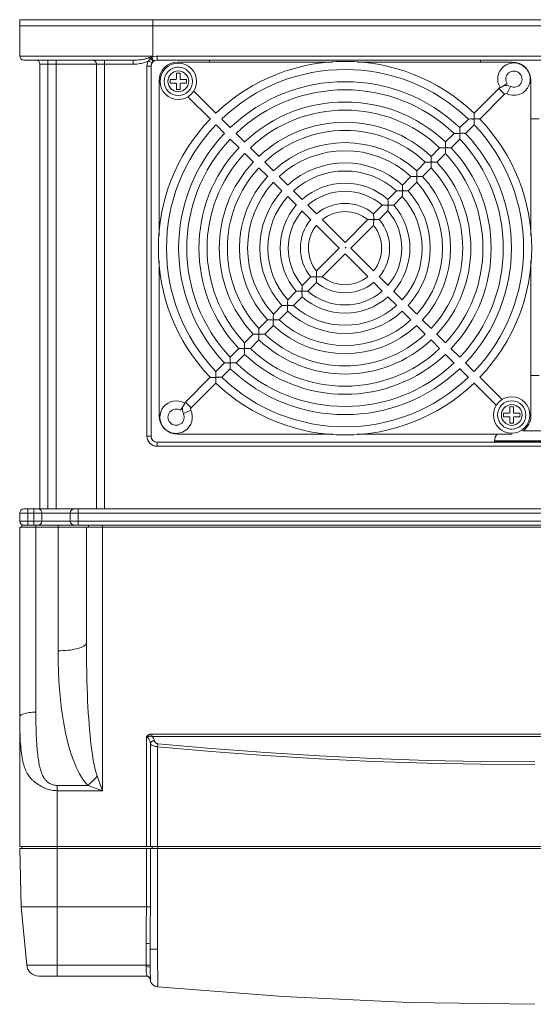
# Model space of a CAD drawing. Header units: millimetres. Extents: x -473 to 23648, y -382 to 1866.
# Tile 213 of 256: x 10518 to 10645, y -33 to 211. Entities that reach past the tile are written whole.
import ezdxf

# ---------------------------------------------------------------- set-up
doc = ezdxf.new("R2010")
doc.units = ezdxf.units.MM
doc.header["$LTSCALE"] = 80
doc.layers.get('0').update_dxf_attribs({"linetype": 'CONTINUOUS'})

msp = doc.modelspace()

# ---------------------------------------------------------------- linework, layer by layer
at = {"color": 0, "linetype": 'Continuous', "lineweight": 0}
for p, q in [((10517.509, 210.606), (10517.509, 209.106)), ((10517.509, 210.606), (10539.917, 210.606)), ((10539.917, 210.606), (10750.101, 210.606)), ((10550.46, 201.606), (10550.46, 210.606)), ((10517.509, 209.106), (10517.509, 201.606)), ((10539.917, 209.106), (10517.509, 209.106)), ((10750.101, 209.106), (10539.917, 209.106)), ((10539.917, 209.106), (10750.101, 209.106)), ((10517.509, 201.606), (10550.46, 201.606)), ((10518.509, 200.606), (10545.583, 200.606)), ((10524.509, 200.606), (10524.509, 89.606)), ((10526.509, 200.606), (10526.509, 89.606)), ((10538.509, 200.606), (10538.509, 89.606)), ((10545.583, 199.606), (10545.583, 200.606)), ((10549.415, 200.473), (10550.252, 199.926)), ((10549.944, 200.991), (10549.578, 201.283)), ((10550.192, 201.232), (10550.719, 200.382)), ((10551.509, 201.606), (10738.509, 201.606)), ((10551.509, 201.606), (10551.509, 200.606)), ((10551.509, 200.606), (10738.509, 200.606)), ((10594.933, 200.106), (10556.609, 200.106)), ((10564.509, 200.606), (10564.509, 200.106)), ((10639.409, 200.106), (10601.132, 200.106)), ((10631.509, 200.106), (10631.509, 200.606)), ((10522.509, 89.606), (10522.509, 199.606)), ((10522.509, 199.606), (10545.583, 199.606)), ((10536.509, 199.606), (10536.509, 89.606)), ((10549.009, 107.606), (10549.009, 199.106)), ((10549.009, 199.106), (10550.009, 199.106)), ((10550.009, 107.606), (10550.009, 199.106)), ((10556.319, 195.996), (10556.319, 197.359)), ((10557.199, 197.359), (10557.199, 195.996)), ((10552.009, 195.506), (10552.009, 157.182)), ((10554.756, 195.796), (10556.119, 195.796)), ((10556.119, 194.916), (10554.756, 194.916)), ((10557.399, 195.796), (10558.761, 195.796)), ((10558.761, 194.916), (10557.399, 194.916)), ((10636.421, 193.739), (10638.113, 194.821)), ((10644.009, 157.229), (10644.009, 195.506)), ((10556.319, 193.354), (10556.319, 194.716)), ((10557.199, 194.716), (10557.199, 193.354)), ((10566.109, 187.426), (10560.555, 192.98)), ((10636.083, 193.6), (10629.949, 187.467)), ((10637.503, 192.18), (10636.083, 193.6)), ((10638.074, 192.279), (10638.939, 194.091)), ((10559.135, 191.56), (10564.689, 186.006)), ((10631.369, 186.047), (10637.503, 192.18)), ((10569.685, 183.85), (10567.529, 186.006)), ((10628.529, 186.047), (10626.398, 183.916)), ((10629.948, 184.871), (10629.954, 185.232)), ((10629.955, 187.114), (10629.955, 186.767)), ((10646.009, 186.106), (10644.009, 186.106)), ((10566.109, 184.586), (10568.217, 182.478)), ((10626.405, 183.564), (10626.405, 183.216)), ((10627.818, 182.496), (10629.949, 184.627)), ((10628.009, 182.265), (10628.009, 182.686)), ((10569.681, 181.014), (10571.805, 178.89)), ((10573.225, 180.31), (10571.101, 182.434)), ((10624.978, 182.496), (10622.847, 180.365)), ((10624.267, 178.945), (10626.398, 181.076)), ((10626.398, 181.339), (10626.404, 181.728)), ((10576.729, 176.806), (10574.641, 178.894)), ((10621.427, 178.945), (10619.296, 176.814)), ((10622.847, 177.788), (10622.854, 178.178)), ((10622.855, 180.013), (10622.855, 179.666)), ((10573.221, 177.474), (10575.363, 175.333)), ((10580.315, 173.22), (10578.146, 175.389)), ((10617.875, 175.393), (10615.744, 173.262)), ((10619.304, 176.463), (10619.305, 176.116)), ((10620.716, 175.394), (10622.847, 177.525)), ((10576.779, 173.916), (10578.895, 171.8)), ((10615.753, 172.912), (10615.754, 172.565)), ((10617.164, 171.842), (10619.295, 173.973)), ((10619.296, 174.237), (10619.304, 174.628)), ((10583.877, 169.658), (10581.735, 171.8)), ((10614.323, 171.841), (10612.191, 169.709)), ((10615.745, 170.686), (10615.753, 171.077)), ((10580.315, 170.38), (10582.414, 168.281)), ((10587.402, 166.133), (10585.293, 168.242)), ((10610.769, 168.287), (10608.636, 166.154)), ((10612.201, 169.361), (10612.204, 169.015)), ((10613.611, 168.289), (10615.743, 170.421)), ((10583.84, 166.855), (10585.982, 164.713)), ((10608.648, 165.792), (10608.653, 165.438)), ((10610.056, 164.734), (10612.189, 166.867)), ((10612.192, 167.134), (10612.202, 167.526)), ((10587.424, 163.271), (10589.559, 161.136)), ((10590.979, 162.556), (10588.825, 164.71)), ((10607.213, 164.73), (10605.076, 162.594)), ((10606.496, 161.174), (10608.633, 163.311)), ((10598.009, 155.526), (10592.399, 161.136)), ((10603.649, 161.166), (10598.009, 155.526)), ((10605.093, 162.229), (10605.101, 161.869)), ((10590.979, 159.716), (10596.589, 154.106)), ((10599.429, 154.106), (10605.069, 159.747)), ((10605.073, 159.893), (10605.092, 160.287)), ((10596.589, 154.106), (10590.949, 148.466)), ((10598.28, 154.378), (10598.009, 154.106)), ((10605.038, 148.497), (10599.429, 154.106)), ((10552.009, 150.983), (10552.009, 112.706)), ((10592.368, 147.046), (10598.009, 152.686)), ((10598.009, 152.686), (10603.618, 147.077)), ((10644.009, 112.706), (10644.009, 151.031)), ((10589.521, 147.039), (10587.385, 144.902)), ((10590.924, 145.968), (10590.917, 146.316)), ((10590.944, 148.317), (10590.925, 147.919)), ((10608.593, 144.942), (10606.458, 147.077)), ((10587.38, 144.65), (10587.368, 144.283)), ((10588.804, 143.482), (10590.941, 145.619)), ((10605.038, 145.657), (10607.193, 143.503)), ((10585.961, 143.479), (10583.828, 141.346)), ((10585.248, 139.926), (10587.381, 142.059)), ((10608.615, 142.08), (10610.724, 139.971)), ((10612.177, 141.358), (10610.035, 143.5)), ((10582.406, 139.924), (10580.274, 137.792)), ((10583.825, 141.097), (10583.816, 140.732)), ((10615.702, 137.833), (10613.603, 139.932)), ((10578.853, 136.371), (10576.722, 134.24)), ((10580.273, 137.545), (10580.265, 137.181)), ((10581.694, 136.372), (10583.826, 138.504)), ((10612.14, 138.555), (10614.282, 136.413)), ((10619.238, 134.297), (10617.122, 136.413)), ((10576.721, 133.994), (10576.714, 133.631)), ((10578.142, 132.82), (10580.273, 134.951)), ((10615.702, 134.993), (10617.871, 132.824)), ((10575.301, 132.819), (10573.17, 130.688)), ((10622.796, 130.739), (10620.655, 132.88)), ((10571.75, 129.268), (10569.619, 127.137)), ((10573.17, 130.443), (10573.164, 130.08)), ((10574.59, 129.268), (10576.721, 131.399)), ((10619.288, 131.407), (10621.376, 129.319)), ((10626.337, 127.198), (10624.212, 129.323)), ((10569.62, 126.892), (10569.614, 126.53)), ((10571.039, 125.717), (10573.17, 127.848)), ((10622.792, 127.903), (10624.917, 125.778)), ((10568.199, 125.717), (10566.068, 123.586)), ((10567.488, 122.166), (10569.619, 124.297)), ((10626.332, 124.363), (10628.488, 122.207)), ((10629.908, 123.627), (10627.8, 125.735)), ((10564.648, 122.166), (10558.515, 116.032)), ((10566.069, 123.339), (10566.063, 122.973)), ((10636.882, 116.653), (10631.328, 122.207)), ((10644.009, 122.606), (10646.009, 122.606)), ((10559.935, 114.612), (10566.068, 120.746)), ((10566.062, 121.098), (10566.062, 121.444)), ((10629.908, 120.787), (10635.462, 115.233)), ((10558.376, 115.694), (10557.294, 114.002)), ((10559.935, 114.612), (10558.515, 116.032)), ((10638.819, 113.496), (10638.819, 114.859)), ((10639.699, 114.859), (10639.699, 113.496)), ((10559.836, 114.041), (10558.024, 113.176)), ((10637.256, 113.296), (10638.619, 113.296)), ((10638.619, 112.416), (10637.256, 112.416)), ((10638.819, 110.854), (10638.819, 112.216)), ((10639.699, 112.216), (10639.699, 110.854)), ((10639.899, 113.296), (10641.261, 113.296)), ((10641.261, 112.416), (10639.899, 112.416)), ((10549.009, 107.606), (10550.009, 107.606)), ((10556.609, 108.106), (10594.886, 108.106)), ((10601.084, 108.106), (10639.409, 108.106)), ((10642.013, 108.956), (10648.004, 108.956)), ((10738.509, 106.106), (10551.509, 106.106)), ((10551.509, 105.106), (10551.509, 106.106)), ((10738.509, 105.106), (10551.509, 105.106)), ((10635.009, 106.306), (10635.009, 106.456)), ((10635.009, 106.456), (10655.009, 106.456)), ((10635.009, 106.306), (10655.009, 106.306)), ((10637.509, 106.106), (10637.509, 106.306)), ((10772.509, 88.606), (10517.509, 88.606)), ((10517.509, 86.606), (10517.509, 88.606)), ((10771.509, 89.606), (10518.509, 89.606)), ((10519.509, 89.606), (10519.509, 85.606)), ((10521.009, 89.606), (10521.009, 85.606)), ((10523.009, 88.606), (10523.009, 86.606)), ((10530.009, 86.606), (10530.009, 88.606)), ((10532.009, 89.606), (10532.009, 85.606)), ((10517.509, 86.606), (10772.509, 86.606)), ((10518.009, 85.606), (10518.009, 85.106)), ((10518.509, 85.606), (10518.009, 85.606)), ((10518.509, 85.606), (10536.211, 85.606)), ((10521.509, 85.606), (10521.509, 39.364)), ((10527.009, 85.606), (10527.009, 54.547)), ((10534.509, 85.106), (10534.509, 85.606)), ((10536.211, 85.606), (10753.806, 85.606)), ((10538.009, 85.606), (10538.009, 19.934)), ((10517.509, 85.106), (10772.509, 85.106)), ((10517.509, 85.106), (10517.509, 6.106)), ((10534.009, 85.106), (10534.009, 56.473)), ((10548.875, 33.192), (10548.98, 33.227)), ((10548.875, 33.192), (10548.875, 6.106)), ((10548.98, 33.227), (10549.009, 33.237)), ((10550.228, 33.938), (10739.79, 33.938)), ((10550.228, 33.372), (10550.228, 33.938)), ((10550.228, 33.372), (10739.79, 33.372)), ((10549.853, 31.609), (10549.853, 6.106)), ((10551.618, 6.106), (10551.618, 30.822)), ((10538.009, 19.934), (10536.703, 23.525)), ((10526.809, 21.24), (10526.809, -25.894)), ((10534.418, 21.24), (10526.809, 21.24)), ((10538.009, 19.934), (10526.809, 19.934)), ((10538.009, 19.934), (10534.418, 21.24)), ((10526.809, 6.106), (10517.509, 6.106)), ((10517.885, -8.763), (10517.509, 5.606)), ((10526.809, 5.606), (10517.509, 5.606)), ((10518.009, 5.606), (10518.009, 6.106)), ((10526.809, 6.106), (10551.618, 6.106)), ((10526.809, 5.606), (10551.618, 5.606)), ((10548.875, 5.606), (10548.875, -8.763)), ((10549.853, 5.606), (10549.853, -8.818)), ((10550.309, 5.606), (10550.309, 6.106)), ((10738.399, 6.106), (10551.618, 6.106)), ((10738.399, 5.606), (10551.618, 5.606)), ((10551.618, 5.606), (10551.618, -19.294)), ((10551.666, 5.606), (10551.666, 6.106)), ((10519.251, -23.177), (10517.885, -8.763)), ((10548.874, -8.763), (10526.809, -8.763)), ((10548.809, -17.865), (10548.809, -23.577)), ((10549.809, -17.959), (10549.809, -23.805)), ((10519.251, -23.177), (10523.315, -23.176)), ((10523.315, -23.176), (10526.809, -23.177)), ((10526.809, -23.177), (10548.809, -23.177)), ((10549.675, -23.691), (10549.809, -23.805)), ((10549.809, -23.52), (10549.809, -24.489)), ((10522.238, -25.894), (10526.809, -25.894)), ((10526.809, -25.894), (10548.964, -25.894)), ((10549.823, -26.775), (10549.821, -26.782)), ((10582.701, -30.968), (10551.624, -28.564)), ((10613.843, -32.412), (10582.7, -30.968)), ((10645.009, -32.894), (10613.842, -32.412))]:
    msp.add_line(p, q, dxfattribs=at)
for points in [[(10545.583, 200.606), (10546.026, 200.612), (10546.429, 200.627), (10546.797, 200.649), (10547.133, 200.676), (10547.442, 200.709), (10547.725, 200.745), (10547.986, 200.784), (10548.228, 200.827), (10548.451, 200.873), (10548.653, 200.92), (10548.834, 200.968), (10548.996, 201.018), (10549.148, 201.071), (10549.295, 201.13), (10549.439, 201.199), (10549.577, 201.283)], [(10545.583, 199.606), (10546.05, 199.617), (10546.477, 199.644), (10546.868, 199.684), (10547.227, 199.736), (10547.558, 199.796), (10547.862, 199.863), (10548.144, 199.937), (10548.405, 200.017), (10548.647, 200.102), (10548.87, 200.191), (10549.07, 200.283), (10549.25, 200.376), (10549.415, 200.473)], [(10549.415, 200.473), (10549.594, 200.648), (10549.771, 200.818)], [(10549.577, 201.283), (10550.006, 201.444), (10550.46, 201.606)], [(10549.771, 200.818), (10550.07, 201.117), (10550.192, 201.232)], [(10549.944, 200.991), (10550.25, 200.624), (10550.469, 200.356), (10550.545, 200.256)], [(10550.192, 201.232), (10550.329, 201.421), (10550.46, 201.606)], [(10629.118, 186.051), (10628.765, 186.046), (10628.655, 186.045), (10628.567, 186.046), (10628.529, 186.047)], [(10629.954, 185.232), (10629.955, 185.346), (10629.955, 185.452), (10629.954, 185.551), (10629.952, 185.643), (10629.948, 185.729), (10629.943, 185.809), (10629.935, 185.883), (10629.918, 185.951), (10629.881, 186.001), (10629.821, 186.026), (10629.752, 186.037), (10629.679, 186.043), (10629.603, 186.047), (10629.52, 186.05), (10629.43, 186.052), (10629.334, 186.053), (10629.229, 186.053), (10629.118, 186.051)], [(10629.949, 187.467), (10629.951, 187.429), (10629.954, 187.343), (10629.955, 187.233), (10629.955, 187.114)], [(10629.955, 186.767), (10629.956, 186.663), (10629.958, 186.566), (10629.961, 186.476), (10629.964, 186.391), (10629.969, 186.312), (10629.977, 186.239), (10629.991, 186.173), (10630.022, 186.118), (10630.078, 186.088), (10630.144, 186.074), (10630.215, 186.067), (10630.29, 186.062), (10630.373, 186.059), (10630.463, 186.056), (10630.562, 186.054), (10630.669, 186.053), (10631.016, 186.053)], [(10631.016, 186.053), (10631.135, 186.053), (10631.244, 186.051), (10631.331, 186.049), (10631.369, 186.047)], [(10626.398, 183.916), (10626.4, 183.879), (10626.403, 183.792), (10626.405, 183.682), (10626.405, 183.564)], [(10626.405, 183.216), (10626.406, 183.111), (10626.408, 183.014), (10626.411, 182.923), (10626.415, 182.838), (10626.42, 182.759), (10626.427, 182.687), (10626.442, 182.621), (10626.474, 182.566), (10626.531, 182.537), (10626.597, 182.524), (10626.667, 182.517), (10626.743, 182.512), (10626.826, 182.509), (10626.916, 182.506), (10627.015, 182.504), (10627.121, 182.503), (10627.468, 182.503)], [(10629.949, 184.627), (10629.948, 184.667), (10629.947, 184.758), (10629.948, 184.871)], [(10622.847, 180.365), (10622.849, 180.328), (10622.852, 180.241), (10622.854, 180.132), (10622.855, 180.013)], [(10625.534, 182.501), (10625.256, 182.496), (10625.126, 182.495), (10625.023, 182.495), (10624.978, 182.496)], [(10626.404, 181.728), (10626.405, 181.849), (10626.404, 181.962), (10626.402, 182.067), (10626.399, 182.163), (10626.394, 182.253), (10626.385, 182.337), (10626.363, 182.414), (10626.304, 182.466), (10626.219, 182.485), (10626.125, 182.494), (10626.022, 182.499), (10625.911, 182.502), (10625.793, 182.503), (10625.667, 182.502), (10625.534, 182.501)], [(10626.398, 181.076), (10626.397, 181.119), (10626.397, 181.217), (10626.398, 181.339)], [(10627.468, 182.503), (10627.586, 182.502), (10627.695, 182.501), (10627.781, 182.498), (10627.818, 182.496)], [(10621.983, 178.95), (10621.705, 178.945), (10621.575, 178.944), (10621.472, 178.944), (10621.427, 178.945)], [(10622.854, 178.178), (10622.855, 178.299), (10622.854, 178.412), (10622.853, 178.517), (10622.849, 178.613), (10622.844, 178.704), (10622.835, 178.787), (10622.813, 178.864), (10622.754, 178.916), (10622.67, 178.935), (10622.575, 178.944), (10622.472, 178.949), (10622.361, 178.952), (10622.243, 178.953), (10622.117, 178.952), (10621.983, 178.95)], [(10622.847, 177.525), (10622.846, 177.568), (10622.846, 177.666), (10622.847, 177.788)], [(10622.855, 179.666), (10622.856, 179.561), (10622.858, 179.464), (10622.861, 179.373), (10622.865, 179.288), (10622.87, 179.209), (10622.878, 179.137), (10622.892, 179.071), (10622.924, 179.017), (10622.981, 178.987), (10623.047, 178.974), (10623.117, 178.967), (10623.193, 178.962), (10623.276, 178.959), (10623.366, 178.956), (10623.465, 178.954), (10623.571, 178.953), (10623.917, 178.952)], [(10623.917, 178.952), (10624.035, 178.952), (10624.144, 178.95), (10624.23, 178.947), (10624.267, 178.945)], [(10618.433, 175.4), (10618.154, 175.394), (10618.024, 175.392), (10617.92, 175.392), (10617.875, 175.393)], [(10619.304, 174.628), (10619.305, 174.749), (10619.304, 174.862), (10619.303, 174.967), (10619.299, 175.063), (10619.294, 175.154), (10619.285, 175.237), (10619.263, 175.314), (10619.205, 175.366), (10619.12, 175.386), (10619.025, 175.394), (10618.921, 175.399), (10618.811, 175.402), (10618.693, 175.403), (10618.566, 175.402), (10618.433, 175.4)], [(10619.296, 176.814), (10619.298, 176.776), (10619.301, 176.69), (10619.303, 176.581), (10619.304, 176.463)], [(10619.305, 176.116), (10619.306, 176.011), (10619.308, 175.914), (10619.311, 175.823), (10619.315, 175.738), (10619.32, 175.659), (10619.328, 175.587), (10619.342, 175.521), (10619.374, 175.467), (10619.431, 175.437), (10619.497, 175.424), (10619.567, 175.417), (10619.643, 175.412), (10619.726, 175.409), (10619.816, 175.406), (10619.915, 175.404), (10620.021, 175.402), (10620.367, 175.402)], [(10620.367, 175.402), (10620.484, 175.401), (10620.593, 175.399), (10620.679, 175.396), (10620.716, 175.394)], [(10615.744, 173.262), (10615.746, 173.225), (10615.749, 173.139), (10615.752, 173.03), (10615.753, 172.912)], [(10619.295, 173.973), (10619.295, 174.016), (10619.295, 174.115), (10619.296, 174.237)], [(10614.882, 171.849), (10614.603, 171.843), (10614.472, 171.841), (10614.368, 171.84), (10614.323, 171.841)], [(10615.753, 171.077), (10615.754, 171.198), (10615.754, 171.312), (10615.753, 171.417), (10615.749, 171.513), (10615.744, 171.604), (10615.735, 171.687), (10615.713, 171.764), (10615.655, 171.816), (10615.57, 171.836), (10615.475, 171.844), (10615.371, 171.849), (10615.26, 171.851), (10615.142, 171.852), (10615.016, 171.852), (10614.882, 171.849)], [(10615.743, 170.421), (10615.742, 170.464), (10615.743, 170.563), (10615.745, 170.686)], [(10615.754, 172.565), (10615.756, 172.461), (10615.758, 172.364), (10615.761, 172.273), (10615.765, 172.188), (10615.77, 172.11), (10615.778, 172.037), (10615.792, 171.971), (10615.824, 171.917), (10615.881, 171.888), (10615.947, 171.875), (10616.017, 171.867), (10616.093, 171.862), (10616.176, 171.859), (10616.266, 171.856), (10616.365, 171.853), (10616.47, 171.852), (10616.816, 171.851)], [(10616.816, 171.851), (10616.933, 171.849), (10617.041, 171.847), (10617.127, 171.844), (10617.164, 171.842)], [(10611.331, 168.298), (10611.051, 168.29), (10610.919, 168.288), (10610.815, 168.287), (10610.769, 168.287)], [(10612.202, 167.526), (10612.204, 167.648), (10612.204, 167.761), (10612.202, 167.866), (10612.199, 167.963), (10612.194, 168.054), (10612.185, 168.138), (10612.163, 168.215), (10612.105, 168.266), (10612.02, 168.286), (10611.925, 168.294), (10611.821, 168.299), (10611.71, 168.301), (10611.592, 168.302), (10611.465, 168.301), (10611.331, 168.298)], [(10612.191, 169.709), (10612.193, 169.672), (10612.197, 169.587), (10612.199, 169.478), (10612.201, 169.361)], [(10612.204, 169.015), (10612.205, 168.911), (10612.208, 168.814), (10612.211, 168.723), (10612.215, 168.638), (10612.22, 168.56), (10612.228, 168.488), (10612.242, 168.422), (10612.274, 168.367), (10612.331, 168.338), (10612.397, 168.325), (10612.467, 168.317), (10612.543, 168.312), (10612.625, 168.309), (10612.716, 168.305), (10612.814, 168.303), (10612.92, 168.301), (10613.265, 168.299)], [(10613.265, 168.299), (10613.381, 168.297), (10613.489, 168.295), (10613.574, 168.291), (10613.611, 168.289)], [(10608.636, 166.154), (10608.638, 166.115), (10608.643, 166.026), (10608.646, 165.914), (10608.648, 165.792)], [(10612.189, 166.867), (10612.189, 166.911), (10612.19, 167.01), (10612.192, 167.134)], [(10607.497, 164.736), (10607.364, 164.733), (10607.259, 164.731), (10607.213, 164.73)], [(10608.638, 163.58), (10608.647, 163.846), (10608.651, 163.975), (10608.653, 164.097), (10608.653, 164.211), (10608.652, 164.316), (10608.649, 164.413), (10608.644, 164.504), (10608.635, 164.588), (10608.613, 164.665), (10608.555, 164.717), (10608.469, 164.736), (10608.374, 164.744), (10608.27, 164.749), (10608.159, 164.751), (10608.04, 164.751), (10607.913, 164.749), (10607.779, 164.746), (10607.497, 164.736)], [(10608.633, 163.311), (10608.633, 163.355), (10608.635, 163.455), (10608.638, 163.58)], [(10608.653, 165.438), (10608.655, 165.333), (10608.658, 165.235), (10608.662, 165.143), (10608.667, 165.058), (10608.673, 164.979), (10608.683, 164.907), (10608.705, 164.843), (10608.751, 164.799), (10608.817, 164.78), (10608.887, 164.77), (10608.963, 164.764), (10609.045, 164.76), (10609.136, 164.756), (10609.235, 164.753), (10609.343, 164.75), (10609.696, 164.746)], [(10609.696, 164.746), (10609.817, 164.744), (10609.929, 164.741), (10610.017, 164.736), (10610.056, 164.734)], [(10604.16, 161.188), (10603.787, 161.171), (10603.691, 161.167), (10603.649, 161.166)], [(10605.092, 160.287), (10605.097, 160.417), (10605.1, 160.54), (10605.101, 160.654), (10605.101, 160.76), (10605.099, 160.858), (10605.094, 160.951), (10605.086, 161.036), (10605.065, 161.113), (10605.014, 161.163), (10604.944, 161.182), (10604.869, 161.191), (10604.789, 161.196), (10604.703, 161.198), (10604.609, 161.199), (10604.508, 161.199), (10604.399, 161.197), (10604.282, 161.193), (10604.16, 161.188)], [(10605.076, 162.594), (10605.079, 162.555), (10605.085, 162.466), (10605.089, 162.353), (10605.093, 162.229)], [(10605.101, 161.869), (10605.104, 161.761), (10605.108, 161.661), (10605.112, 161.57), (10605.118, 161.485), (10605.126, 161.406), (10605.14, 161.331), (10605.175, 161.267), (10605.243, 161.235), (10605.326, 161.221), (10605.418, 161.213), (10605.517, 161.208), (10605.622, 161.203), (10605.735, 161.2), (10605.856, 161.197)], [(10605.856, 161.197), (10606.112, 161.191), (10606.241, 161.188), (10606.36, 161.183), (10606.455, 161.177), (10606.496, 161.174)], [(10605.069, 159.747), (10605.07, 159.791), (10605.073, 159.893)], [(10589.879, 147.022), (10589.758, 147.026), (10589.647, 147.031), (10589.559, 147.036), (10589.521, 147.039)], [(10590.917, 146.316), (10590.914, 146.422), (10590.911, 146.519), (10590.907, 146.609), (10590.902, 146.691), (10590.896, 146.767), (10590.887, 146.839), (10590.869, 146.905), (10590.827, 146.957), (10590.762, 146.981), (10590.69, 146.992), (10590.614, 146.998), (10590.531, 147.003), (10590.441, 147.008), (10590.341, 147.011), (10590.234, 147.015), (10589.879, 147.022)], [(10590.925, 147.919), (10590.92, 147.789), (10590.917, 147.668), (10590.916, 147.555), (10590.916, 147.451), (10590.918, 147.353), (10590.923, 147.262), (10590.931, 147.177), (10590.951, 147.102), (10591, 147.052), (10591.069, 147.031), (10591.144, 147.022), (10591.223, 147.017), (10591.309, 147.015), (10591.403, 147.014), (10591.504, 147.014), (10591.614, 147.016), (10591.731, 147.019), (10591.853, 147.024)], [(10590.949, 148.466), (10590.947, 148.421), (10590.944, 148.317)], [(10591.853, 147.024), (10592.227, 147.042), (10592.325, 147.045), (10592.368, 147.046)], [(10587.368, 144.283), (10587.365, 144.169), (10587.364, 144.063), (10587.364, 143.964), (10587.366, 143.872), (10587.368, 143.786), (10587.373, 143.707), (10587.381, 143.634), (10587.395, 143.568), (10587.429, 143.515), (10587.488, 143.488), (10587.558, 143.476), (10587.631, 143.469), (10587.708, 143.466), (10587.791, 143.463), (10587.882, 143.462), (10587.981, 143.462), (10588.087, 143.463), (10588.2, 143.466), (10588.558, 143.478)], [(10587.385, 144.902), (10587.384, 144.861), (10587.383, 144.767), (10587.38, 144.65)], [(10590.941, 145.619), (10590.938, 145.656), (10590.933, 145.741), (10590.928, 145.85), (10590.924, 145.968)], [(10583.828, 141.346), (10583.828, 141.305), (10583.828, 141.212), (10583.825, 141.097)], [(10586.382, 143.466), (10586.241, 143.468), (10586.11, 143.471), (10586.006, 143.476), (10585.961, 143.479)], [(10587.381, 142.059), (10587.378, 142.102), (10587.374, 142.2), (10587.37, 142.323), (10587.368, 142.455), (10587.367, 142.587), (10587.365, 142.715), (10587.363, 142.837), (10587.36, 142.95), (10587.356, 143.055), (10587.351, 143.152), (10587.343, 143.242), (10587.329, 143.326), (10587.291, 143.397), (10587.212, 143.431), (10587.119, 143.444), (10587.015, 143.451), (10586.903, 143.456), (10586.784, 143.46), (10586.657, 143.463), (10586.382, 143.466)], [(10588.558, 143.478), (10588.672, 143.481), (10588.764, 143.482), (10588.804, 143.482)], [(10582.83, 139.913), (10582.688, 139.915), (10582.556, 139.917), (10582.452, 139.921), (10582.406, 139.924)], [(10583.814, 139.164), (10583.812, 139.286), (10583.81, 139.4), (10583.806, 139.504), (10583.801, 139.602), (10583.793, 139.692), (10583.779, 139.776), (10583.741, 139.847), (10583.662, 139.881), (10583.568, 139.894), (10583.465, 139.901), (10583.352, 139.906), (10583.233, 139.909), (10583.106, 139.911), (10582.83, 139.913)], [(10583.816, 140.732), (10583.814, 140.618), (10583.813, 140.512), (10583.814, 140.414), (10583.815, 140.322), (10583.818, 140.236), (10583.823, 140.157), (10583.831, 140.084), (10583.845, 140.018), (10583.879, 139.966), (10583.938, 139.938), (10584.008, 139.926), (10584.08, 139.919), (10584.157, 139.915), (10584.241, 139.913), (10584.331, 139.911), (10584.43, 139.911), (10584.536, 139.912), (10584.648, 139.914)], [(10583.826, 138.504), (10583.824, 138.547), (10583.82, 138.646), (10583.817, 138.77), (10583.816, 138.903), (10583.814, 139.164)], [(10584.648, 139.914), (10585.005, 139.923), (10585.117, 139.925), (10585.208, 139.926), (10585.248, 139.926)], [(10579.278, 136.362), (10579.136, 136.363), (10579.004, 136.365), (10578.899, 136.368), (10578.853, 136.371)], [(10580.263, 135.613), (10580.262, 135.735), (10580.259, 135.849), (10580.256, 135.954), (10580.251, 136.052), (10580.243, 136.142), (10580.23, 136.226), (10580.191, 136.297), (10580.112, 136.331), (10580.018, 136.344), (10579.914, 136.351), (10579.802, 136.356), (10579.683, 136.359), (10579.555, 136.361), (10579.278, 136.362)], [(10580.265, 137.181), (10580.263, 137.068), (10580.263, 136.962), (10580.263, 136.863), (10580.265, 136.772), (10580.268, 136.686), (10580.273, 136.607), (10580.281, 136.535), (10580.296, 136.469), (10580.329, 136.416), (10580.388, 136.388), (10580.458, 136.376), (10580.53, 136.369), (10580.607, 136.365), (10580.69, 136.363), (10580.781, 136.361), (10580.879, 136.36), (10580.985, 136.361), (10581.097, 136.363)], [(10580.274, 137.792), (10580.275, 137.752), (10580.275, 137.66), (10580.273, 137.545)], [(10581.097, 136.363), (10581.453, 136.371), (10581.565, 136.372), (10581.655, 136.373), (10581.694, 136.372)], [(10576.722, 134.24), (10576.723, 134.2), (10576.723, 134.108), (10576.721, 133.994)], [(10580.273, 134.951), (10580.271, 134.994), (10580.267, 135.094), (10580.265, 135.218), (10580.264, 135.351), (10580.263, 135.613)], [(10575.728, 132.811), (10575.585, 132.812), (10575.452, 132.813), (10575.347, 132.817), (10575.301, 132.819)], [(10576.713, 132.063), (10576.712, 132.185), (10576.709, 132.299), (10576.706, 132.404), (10576.701, 132.502), (10576.694, 132.592), (10576.68, 132.676), (10576.641, 132.748), (10576.562, 132.781), (10576.468, 132.794), (10576.364, 132.801), (10576.252, 132.805), (10576.132, 132.809), (10576.004, 132.81), (10575.728, 132.811)], [(10576.714, 133.631), (10576.713, 133.517), (10576.712, 133.412), (10576.713, 133.313), (10576.715, 133.222), (10576.718, 133.137), (10576.723, 133.057), (10576.731, 132.985), (10576.746, 132.919), (10576.78, 132.866), (10576.838, 132.838), (10576.908, 132.826), (10576.98, 132.819), (10577.057, 132.815), (10577.14, 132.813), (10577.231, 132.811), (10577.329, 132.81), (10577.434, 132.811), (10577.546, 132.812)], [(10576.721, 131.399), (10576.719, 131.443), (10576.716, 131.542), (10576.714, 131.667), (10576.713, 131.8), (10576.713, 132.063)], [(10577.546, 132.812), (10577.902, 132.819), (10578.013, 132.82), (10578.103, 132.82), (10578.142, 132.82)], [(10572.318, 129.26), (10572.034, 129.261), (10571.901, 129.262), (10571.796, 129.265), (10571.75, 129.268)], [(10573.163, 128.512), (10573.161, 128.635), (10573.159, 128.749), (10573.156, 128.854), (10573.151, 128.952), (10573.144, 129.042), (10573.13, 129.126), (10573.091, 129.198), (10573.012, 129.232), (10572.918, 129.244), (10572.814, 129.251), (10572.702, 129.255), (10572.582, 129.258), (10572.454, 129.26), (10572.318, 129.26)], [(10573.164, 130.08), (10573.162, 129.967), (10573.162, 129.862), (10573.163, 129.763), (10573.165, 129.672), (10573.168, 129.587), (10573.173, 129.507), (10573.181, 129.435), (10573.196, 129.369), (10573.23, 129.316), (10573.289, 129.288), (10573.358, 129.276), (10573.43, 129.27), (10573.507, 129.265), (10573.59, 129.263), (10573.681, 129.261), (10573.779, 129.26), (10573.884, 129.26), (10573.996, 129.262)], [(10573.17, 130.688), (10573.171, 130.648), (10573.171, 130.557), (10573.17, 130.443)], [(10573.996, 129.262), (10574.351, 129.268), (10574.462, 129.269), (10574.551, 129.269), (10574.59, 129.268)], [(10569.619, 127.137), (10569.62, 127.097), (10569.62, 127.006), (10569.62, 126.892)], [(10573.17, 127.848), (10573.168, 127.891), (10573.165, 127.991), (10573.163, 128.116), (10573.163, 128.25), (10573.163, 128.512)], [(10568.484, 125.71), (10568.35, 125.712), (10568.245, 125.714), (10568.199, 125.717)], [(10569.612, 124.962), (10569.611, 125.085), (10569.609, 125.199), (10569.606, 125.304), (10569.601, 125.402), (10569.594, 125.493), (10569.58, 125.577), (10569.542, 125.648), (10569.462, 125.682), (10569.368, 125.694), (10569.264, 125.701), (10569.152, 125.706), (10569.032, 125.708), (10568.904, 125.71), (10568.484, 125.71)], [(10569.614, 126.53), (10569.612, 126.417), (10569.612, 126.312), (10569.613, 126.213), (10569.615, 126.122), (10569.619, 126.037), (10569.623, 125.958), (10569.631, 125.885), (10569.646, 125.819), (10569.68, 125.766), (10569.739, 125.739), (10569.808, 125.726), (10569.88, 125.72), (10569.957, 125.716), (10570.04, 125.713), (10570.131, 125.711), (10570.228, 125.71), (10570.334, 125.71), (10570.446, 125.712)], [(10569.619, 124.297), (10569.617, 124.34), (10569.614, 124.44), (10569.612, 124.565), (10569.612, 124.699), (10569.612, 124.962)], [(10570.446, 125.712), (10570.8, 125.717), (10570.911, 125.718), (10571, 125.718), (10571.039, 125.717)], [(10565.002, 122.16), (10564.883, 122.16), (10564.773, 122.161), (10564.686, 122.164), (10564.648, 122.166)], [(10566.062, 121.444), (10566.061, 121.549), (10566.059, 121.647), (10566.057, 121.737), (10566.053, 121.822), (10566.048, 121.901), (10566.04, 121.974), (10566.026, 122.041), (10565.994, 122.096), (10565.937, 122.126), (10565.871, 122.139), (10565.8, 122.146), (10565.725, 122.151), (10565.643, 122.154), (10565.553, 122.157), (10565.455, 122.159), (10565.35, 122.16), (10565.002, 122.16)], [(10566.063, 122.973), (10566.062, 122.859), (10566.062, 122.752), (10566.064, 122.653), (10566.066, 122.561), (10566.069, 122.475), (10566.075, 122.394), (10566.084, 122.32), (10566.103, 122.254), (10566.143, 122.207), (10566.205, 122.185), (10566.273, 122.175), (10566.345, 122.169), (10566.422, 122.165), (10566.505, 122.162), (10566.594, 122.161), (10566.692, 122.16), (10566.796, 122.16), (10566.907, 122.162)], [(10566.068, 123.586), (10566.069, 123.546), (10566.07, 123.454), (10566.069, 123.339)], [(10566.907, 122.162), (10567.255, 122.167), (10567.364, 122.168), (10567.451, 122.167), (10567.488, 122.166)], [(10566.068, 120.746), (10566.066, 120.783), (10566.064, 120.87), (10566.062, 120.98), (10566.062, 121.098)], [(10534.009, 56.473), (10533.982, 56.306), (10533.902, 56.139), (10533.77, 55.975), (10533.586, 55.815), (10533.353, 55.659), (10533.071, 55.51), (10532.743, 55.369), (10532.371, 55.235), (10531.958, 55.111), (10531.508, 54.998), (10531.024, 54.895), (10530.509, 54.805), (10529.967, 54.728), (10529.403, 54.663), (10528.82, 54.613), (10528.224, 54.576), (10527.619, 54.554), (10527.009, 54.547)], [(10536.703, 23.525), (10536.508, 24.108), (10536.308, 24.806), (10536.118, 25.573), (10535.945, 26.367), (10535.789, 27.17), (10535.646, 27.983), (10535.507, 28.851), (10535.366, 29.828), (10535.219, 30.954), (10535.067, 32.248), (10534.922, 33.642), (10534.794, 35.031), (10534.681, 36.399), (10534.58, 37.767), (10534.487, 39.173), (10534.401, 40.655), (10534.322, 42.188), (10534.254, 43.728), (10534.192, 45.364), (10534.134, 47.175), (10534.085, 49.179), (10534.045, 51.388), (10534.018, 53.815), (10534.009, 56.473)], [(10534.418, 21.24), (10533.881, 21.829), (10533.333, 22.534), (10532.81, 23.31), (10532.334, 24.113), (10531.904, 24.924), (10531.511, 25.746), (10531.13, 26.623), (10530.741, 27.611), (10530.336, 28.75), (10529.92, 30.058), (10529.521, 31.466), (10529.167, 32.871), (10528.857, 34.254), (10528.579, 35.636), (10528.324, 37.057), (10528.086, 38.556), (10527.871, 40.106), (10527.683, 41.662), (10527.512, 43.317), (10527.355, 45.147), (10527.218, 47.173), (10527.108, 49.406), (10527.035, 51.86), (10527.009, 54.547)], [(10517.509, 38.17), (10517.531, 38.295), (10517.596, 38.418), (10517.704, 38.539), (10517.854, 38.656), (10518.044, 38.767), (10518.273, 38.872), (10518.536, 38.969), (10518.832, 39.057), (10519.157, 39.136), (10519.509, 39.204), (10519.882, 39.261), (10520.273, 39.306), (10520.677, 39.338), (10521.09, 39.358), (10521.509, 39.364)], [(10526.809, 21.24), (10526.529, 21.248), (10526.267, 21.272), (10526.02, 21.311), (10525.784, 21.364), (10525.556, 21.431), (10525.335, 21.513), (10525.121, 21.608), (10524.916, 21.717), (10524.719, 21.84), (10524.527, 21.976), (10524.348, 22.122), (10524.187, 22.27), (10524.04, 22.42), (10523.908, 22.569), (10523.793, 22.709), (10523.698, 22.835), (10523.62, 22.947), (10523.551, 23.05), (10523.487, 23.152), (10523.424, 23.256), (10523.364, 23.363), (10523.306, 23.471), (10523.25, 23.58), (10523.195, 23.691), (10523.139, 23.809), (10523.081, 23.939), (10523.02, 24.085), (10522.953, 24.253), (10522.881, 24.446), (10522.804, 24.667), (10522.726, 24.913), (10522.648, 25.18), (10522.572, 25.464), (10522.498, 25.765), (10522.426, 26.085), (10522.355, 26.425), (10522.285, 26.787), (10522.218, 27.169), (10522.154, 27.572), (10522.091, 27.997), (10522.031, 28.447), (10521.974, 28.917), (10521.921, 29.406), (10521.869, 29.919), (10521.821, 30.459), (10521.775, 31.023), (10521.733, 31.61), (10521.694, 32.218), (10521.658, 32.849), (10521.627, 33.499), (10521.599, 34.166), (10521.574, 34.86), (10521.553, 35.601), (10521.535, 36.403), (10521.521, 37.286), (10521.512, 38.267), (10521.509, 39.364)], [(10526.809, 19.934), (10526.444, 19.943), (10526.095, 19.967), (10525.757, 20.006), (10525.426, 20.059), (10525.1, 20.126), (10524.774, 20.208), (10524.451, 20.305), (10524.134, 20.414), (10523.818, 20.538), (10523.504, 20.675), (10523.201, 20.822), (10522.917, 20.971), (10522.65, 21.121), (10522.4, 21.271), (10522.176, 21.413), (10521.984, 21.539), (10521.82, 21.652), (10521.673, 21.756), (10521.531, 21.858), (10521.391, 21.963), (10521.255, 22.07), (10521.123, 22.179), (10520.996, 22.288), (10520.87, 22.4), (10520.742, 22.519), (10520.607, 22.65), (10520.461, 22.797), (10520.302, 22.965), (10520.127, 23.16), (10519.937, 23.382), (10519.742, 23.63), (10519.556, 23.899), (10519.381, 24.184), (10519.217, 24.487), (10519.061, 24.809), (10518.913, 25.151), (10518.771, 25.516), (10518.638, 25.9), (10518.514, 26.305), (10518.4, 26.733), (10518.293, 27.185), (10518.195, 27.658), (10518.106, 28.151), (10518.023, 28.666), (10517.948, 29.21), (10517.879, 29.778), (10517.816, 30.368), (10517.76, 30.979), (10517.709, 31.614), (10517.665, 32.268), (10517.627, 32.939), (10517.594, 33.639), (10517.565, 34.383), (10517.542, 35.191), (10517.524, 36.079), (10517.513, 37.066), (10517.509, 38.17)], [(10548.875, 33.192), (10548.88, 33.208), (10548.886, 33.225), (10548.894, 33.243), (10548.903, 33.264), (10548.914, 33.286), (10548.927, 33.31), (10548.943, 33.337), (10548.962, 33.366), (10548.983, 33.397), (10549.009, 33.431), (10549.04, 33.467), (10549.074, 33.504), (10549.114, 33.542), (10549.159, 33.583), (10549.212, 33.625), (10549.273, 33.668), (10549.345, 33.713), (10549.426, 33.757), (10549.518, 33.8), (10549.626, 33.841), (10549.748, 33.878), (10549.888, 33.908), (10550.047, 33.93), (10550.228, 33.938)], [(10549.853, 31.609), (10549.818, 31.854), (10549.771, 32.078), (10549.713, 32.282), (10549.646, 32.464), (10549.572, 32.625), (10549.494, 32.763), (10549.412, 32.878), (10549.33, 32.972), (10549.249, 33.047), (10549.169, 33.104), (10549.091, 33.145), (10549.016, 33.172), (10548.944, 33.187), (10548.875, 33.192)], [(10549.009, 33.237), (10549.14, 33.282), (10549.178, 33.295), (10549.219, 33.308), (10549.262, 33.321), (10549.307, 33.335), (10549.356, 33.348), (10549.41, 33.361), (10549.47, 33.374), (10549.535, 33.387), (10549.607, 33.397), (10549.685, 33.406), (10549.773, 33.411), (10549.87, 33.412), (10549.977, 33.408), (10550.096, 33.395), (10550.228, 33.372)], [(10549.853, 31.609), (10549.883, 31.711), (10549.933, 31.81), (10550.001, 31.905), (10550.085, 31.995), (10550.185, 32.076), (10550.298, 32.148), (10550.421, 32.209), (10550.553, 32.258), (10550.69, 32.294), (10550.831, 32.316)], [(10550.86, 32.208), (10550.772, 32.532), (10550.693, 32.733), (10550.596, 32.917), (10550.485, 33.086), (10550.361, 33.237), (10550.228, 33.372)], [(10551.713, 31.53), (10551.617, 31.543), (10551.521, 31.567), (10551.426, 31.601), (10551.334, 31.645), (10551.246, 31.699), (10551.162, 31.762), (10551.085, 31.835), (10551.015, 31.916), (10550.953, 32.007), (10550.901, 32.104), (10550.86, 32.208)], [(10551.618, 30.822), (10551.426, 30.836), (10551.234, 30.86), (10551.044, 30.894), (10550.859, 30.938), (10550.682, 30.991), (10550.516, 31.055), (10550.362, 31.128), (10550.222, 31.209), (10550.098, 31.299), (10549.994, 31.397), (10549.912, 31.501), (10549.853, 31.609)], [(10551.618, 30.822), (10551.634, 30.979), (10551.652, 31.132), (10551.672, 31.277), (10551.692, 31.41), (10551.713, 31.53)], [(10645.009, 26.367), (10631.671, 26.458), (10618.321, 26.731), (10604.965, 27.185), (10591.61, 27.822), (10578.263, 28.641), (10564.93, 29.641), (10551.618, 30.822)], [(10645.009, 27.074), (10631.684, 27.165), (10618.348, 27.438), (10605.006, 27.892), (10591.665, 28.529), (10578.331, 29.348), (10565.012, 30.348), (10551.713, 31.53)], [(10536.703, 23.525), (10536.27, 23.052), (10535.821, 22.582), (10535.36, 22.121), (10534.891, 21.673), (10534.418, 21.24)], [(10520.887, -8.763), (10519.507, -8.768), (10518.578, -8.754), (10518.052, -8.76), (10517.885, -8.763)], [(10526.809, -8.763), (10524.593, -8.759), (10522.607, -8.754), (10520.887, -8.763)], [(10548.874, -8.763), (10548.825, -13.264), (10548.809, -17.865)], [(10549.853, -8.818), (10549.662, -8.793), (10549.313, -8.773), (10548.874, -8.763)], [(10549.853, -8.818), (10549.82, -13.338), (10549.809, -17.959)], [(10548.809, -17.865), (10549.309, -17.878), (10549.675, -17.912), (10549.809, -17.959)], [(10551.618, -19.294), (10550.913, -19.288), (10550.329, -19.277), (10549.943, -19.26), (10549.809, -19.241)], [(10551.618, -19.294), (10551.619, -20.021), (10551.621, -20.679), (10551.623, -21.28), (10551.626, -21.834), (10551.63, -22.355), (10551.634, -22.847), (10551.638, -23.301), (10551.643, -23.72), (10551.648, -24.139), (10551.654, -24.587), (10551.661, -25.066), (10551.671, -25.542), (10551.68, -25.949), (10551.688, -26.281)], [(10548.809, -23.177), (10549.191, -23.184), (10549.516, -23.204), (10549.732, -23.235), (10549.809, -23.271)], [(10548.809, -23.577), (10549.309, -23.608), (10549.675, -23.691)], [(10548.809, -23.577), (10548.809, -24.1), (10548.817, -24.537), (10548.841, -24.926), (10548.886, -25.284), (10548.941, -25.591), (10548.978, -25.809), (10548.964, -25.894)], [(10548.964, -25.894), (10549.368, -25.979), (10549.704, -26.222), (10549.912, -26.579)], [(10549.809, -24.489), (10549.814, -25.028), (10549.83, -25.473), (10549.86, -25.868), (10549.897, -26.205), (10549.921, -26.455), (10549.912, -26.579)], [(10549.912, -26.579), (10549.878, -26.634), (10549.857, -26.674), (10549.844, -26.707), (10549.835, -26.731), (10549.829, -26.75), (10549.825, -26.765), (10549.823, -26.775)], [(10551.688, -26.281), (10551.702, -26.809), (10551.707, -27.006), (10551.709, -27.169), (10551.711, -27.31), (10551.711, -27.439), (10551.71, -27.56), (10551.708, -27.673), (10551.705, -27.778), (10551.701, -27.876), (10551.697, -27.965), (10551.692, -28.045), (10551.686, -28.118), (10551.68, -28.182), (10551.674, -28.241), (10551.668, -28.295), (10551.662, -28.344), (10551.656, -28.387), (10551.65, -28.425), (10551.645, -28.458), (10551.64, -28.486), (10551.635, -28.51), (10551.631, -28.53), (10551.628, -28.545), (10551.626, -28.556), (10551.624, -28.562), (10551.624, -28.564)]]:
    msp.add_lwpolyline(points, dxfattribs=at)
for centre, radius in [((10556.759, 195.356), 4.5), ((10556.759, 195.356), 3.5), ((10556.759, 195.356), 2.571), ((10639.259, 112.856), 4.5), ((10639.259, 112.856), 3.5), ((10639.259, 112.856), 2.571)]:
    msp.add_circle(centre, radius, dxfattribs=at)
for centre, radius, start, end in [((10518.509, 201.606), 1, 180, 270), ((10521.509, 199.606), 1, 0, 90), ((10535.509, 199.606), 1, 0, 90), ((10551.509, 199.106), 2.5, 146.87155, 180), ((10551.509, 199.106), 1.5, 90, 180), ((10551.509, 199.106), 2.5, 90, 121.76944), ((10556.609, 195.506), 4.6, 90, 180), ((10598.009, 154.106), 46.186, 46.24566, 133.75056), ((10639.805, 195.903), 4.016, 244.47122, 211.00677), ((10639.409, 195.506), 4.6, 0, 90), ((10556.759, 195.356), 3.5, 90, 101.45917), ((10556.759, 195.356), 2.05, 77.60594, 102.39406), ((10598.009, 154.106), 44.178, 46.30229, 133.69377), ((10639.805, 195.903), 2.008, 244.47122, 212.59716), ((10556.759, 195.356), 2.05, 167.60594, 192.39406), ((10556.119, 195.996), 0.2, 270, 0), ((10556.119, 194.716), 0.2, 0, 90), ((10557.399, 195.996), 0.2, 180, 270), ((10557.399, 194.716), 0.2, 90, 180), ((10556.759, 195.356), 2.05, 347.60594, 12.39406), ((10598.009, 154.106), 41.166, 46.3976, 133.59836), ((10556.759, 195.356), 2.05, 257.60594, 282.39406), ((10598.009, 154.106), 39.158, 46.46928, 133.52963), ((10637.858, 191.826), 2.51, 126.6169, 135), ((10637.858, 191.826), 2.51, 64.47122, 103.50351), ((10598.009, 154.106), 36.145, 46.59175, 133.4071), ((10637.858, 191.826), 0.502, 64.47122, 135), ((10598.009, 154.106), 34.137, 46.68541, 133.3134), ((10598.009, 154.106), 46.186, 136.24944, 223.75434), ((10598.009, 154.106), 31.125, 46.84857, 133.15173), ((10598.009, 154.106), 46.186, 316.24944, 43.75434), ((10598.009, 154.106), 44.178, 136.30623, 223.69771), ((10598.009, 154.106), 29.117, 46.97611, 133.02406), ((10598.009, 154.106), 44.178, 316.30623, 43.69771), ((10598.009, 154.106), 41.166, 136.39708, 223.6024), ((10598.009, 154.106), 39.158, 136.47037, 223.53072), ((10598.009, 154.106), 26.105, 47.20423, 132.78723), ((10598.009, 154.106), 39.158, 316.47037, 43.53072), ((10598.009, 154.106), 41.166, 316.39708, 43.6024), ((10598.009, 154.106), 36.145, 136.5929, 223.40825), ((10598.009, 154.106), 24.097, 47.38802, 132.60283), ((10598.009, 154.106), 36.145, 316.5929, 43.40825), ((10598.009, 154.106), 34.137, 136.6866, 223.31459), ((10598.009, 154.106), 31.125, 136.85427, 223.15143), ((10598.009, 154.106), 31.125, 316.85427, 43.15143), ((10598.009, 154.106), 34.137, 316.6866, 43.31459), ((10598.009, 154.106), 29.117, 136.98194, 223.02389), ((10598.009, 154.106), 21.085, 47.7294, 132.26213), ((10598.009, 154.106), 19.077, 48.01696, 131.97436), ((10598.009, 154.106), 29.117, 316.98194, 43.02389), ((10598.009, 154.106), 26.105, 137.21277, 222.79577), ((10598.009, 154.106), 26.105, 317.21277, 42.79577), ((10598.009, 154.106), 24.097, 137.39717, 222.61198), ((10598.009, 154.106), 21.085, 137.73225, 222.2706), ((10598.009, 154.106), 16.065, 48.58332, 131.41446), ((10598.009, 154.106), 14.057, 49.09604, 130.89042), ((10598.009, 154.106), 21.085, 317.73225, 42.2706), ((10598.009, 154.106), 24.097, 317.39717, 42.61198), ((10598.009, 154.106), 19.077, 138.022, 221.98304), ((10598.009, 154.106), 19.077, 318.022, 41.98304), ((10598.009, 154.106), 16.065, 138.58554, 221.41668), ((10598.009, 154.106), 14.057, 139.10842, 220.90396), ((10598.009, 154.106), 11.044, 50.21591, 129.75767), ((10598.009, 154.106), 14.057, 319.10842, 40.90396), ((10598.009, 154.106), 16.065, 318.58554, 41.41668), ((10598.009, 154.106), 11.044, 140.24233, 219.78409), ((10598.009, 154.106), 9.036, 51.37937, 128.59271), ((10598.009, 154.106), 11.044, 320.24233, 39.78409), ((10598.009, 154.106), 9.036, 141.40729, 218.62063), ((10598.009, 154.106), 9.036, 321.40729, 38.62063), ((10598.009, 154.106), 9.036, 231.37937, 308.59271), ((10598.009, 154.106), 11.044, 230.21591, 309.75767), ((10598.009, 154.106), 16.065, 228.58332, 311.41446), ((10598.009, 154.106), 14.057, 229.09604, 310.89042), ((10598.009, 154.106), 19.077, 228.01696, 311.97436), ((10598.009, 154.106), 24.097, 227.38802, 312.60283), ((10598.009, 154.106), 21.085, 227.7294, 312.26213), ((10598.009, 154.106), 26.105, 227.20423, 312.78723), ((10598.009, 154.106), 29.117, 226.97611, 313.02406), ((10598.009, 154.106), 34.137, 226.68541, 313.3134), ((10598.009, 154.106), 31.125, 226.84857, 313.15173), ((10598.009, 154.106), 36.145, 226.59175, 313.4071), ((10598.009, 154.106), 41.166, 226.3976, 313.59836), ((10598.009, 154.106), 39.158, 226.46928, 313.52963), ((10598.009, 154.106), 44.178, 226.30229, 313.69377), ((10598.009, 154.106), 46.186, 226.24566, 313.75056), ((10556.212, 112.31), 4.016, 58.99323, 25.52878), ((10560.289, 114.257), 2.51, 164.08393, 205.52878), ((10560.289, 114.257), 2.51, 135, 143.3831), ((10560.289, 114.257), 0.502, 135, 205.52878), ((10639.259, 112.856), 2.05, 77.60594, 102.39406), ((10556.609, 112.706), 4.6, 180, 270), ((10556.212, 112.31), 2.008, 57.40284, 25.52878), ((10639.259, 112.856), 2.05, 167.60594, 192.39406), ((10638.619, 113.496), 0.2, 270, 0), ((10638.619, 112.216), 0.2, 0, 90), ((10639.899, 113.496), 0.2, 180, 270), ((10639.899, 112.216), 0.2, 90, 180), ((10639.259, 112.856), 2.05, 347.60594, 12.39406), ((10639.409, 112.706), 4.6, 304.78215, 0), ((10639.259, 112.856), 2.05, 257.60594, 282.39406), ((10551.509, 107.606), 2.5, 180, 270), ((10551.509, 107.606), 1.5, 180, 270), ((10637.509, 106.456), 2.5, 138.49718, 180), ((10639.259, 112.856), 3.5, 258.54069, 270), ((10518.509, 88.606), 1, 90, 180), ((10522.009, 88.606), 1, 0, 90), ((10531.009, 88.606), 1, 90, 180), ((10518.509, 86.606), 1, 180, 270), ((10522.009, 86.606), 1, 270, 0), ((10531.009, 86.606), 1, 180, 270), ((10522.238, -22.894), 3, 185.4147, 269.99999), ((10548.827, -26.894), 1, 6.41938, 89.99961), ((10551.809, -26.572), 2, 183.45427, 264.69097)]:
    msp.add_arc(centre, radius, start, end, dxfattribs=at)

doc.saveas('drawing.dxf')
